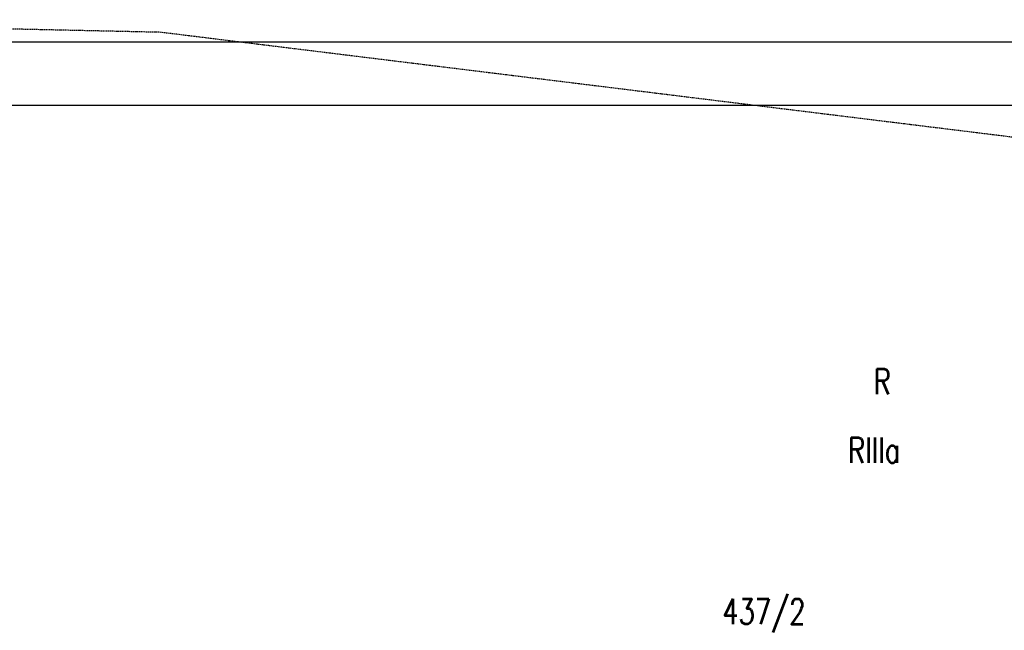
# Model space of a CAD drawing. Header units: inches. Extents: x 6268 to 12323, y 5221 to 42059.
# Tile 27 of 98: x 8095 to 8872, y 7746 to 8228. Entities that reach past the tile are written whole.
import ezdxf
from ezdxf.enums import TextEntityAlignment as Align

# ---------------------------------------------------------------- set-up
doc = ezdxf.new("R2010")
doc.units = ezdxf.units.IN
doc.header["$MEASUREMENT"] = 0
doc.linetypes.add('2', pattern=[1.5, 1, -0.5])
for name, color, linetype in [('209-oznaczenie_konturu_klasyfik', 7, 'Continuous'), ('210-oznaczenie_konturu_uzytku_g', 7, 'Continuous'), ('211-numer_dzialki_ewidencyjnej', 7, 'Continuous'), ('CP_LINENORM', 253, 'Continuous'), ('Zakres', 7, 'Continuous')]:
    doc.layers.add(name, color=color, linetype=linetype)
doc.styles.add('STYL_ARIAL', font='simplex', dxfattribs={"width": 0.75, "oblique": 0.1})

msp = doc.modelspace()

# ---------------------------------------------------------------- linework, layer by layer
at = {"linetype": 'Continuous'}
msp.add_line((6468.073, 8160.604), (12118.073, 8160.604), dxfattribs=at)
at = {"layer": 'CP_LINENORM', "linetype": 'Continuous'}
msp.add_line((6268.073, 8210.604), (12168.073, 8210.604), dxfattribs=at)
at = {"layer": 'Zakres', "color": 5, "linetype": '2'}
msp.add_polyline3d([(10555.419, 7928.782, 0), (9818.099, 8019.542, 0), (9714.073, 8032.348, 0), (9683.077, 8036.164, 0), (9683.029, 8036.168, 0), (9645.997, 8040.728, 0), (8260.329, 8211.296, 0), (8206.019, 8217.982, 0), (7751.995, 8227.972, 0)], dxfattribs=at)

# ---------------------------------------------------------------- texts
at = {"layer": '209-oznaczenie_konturu_klasyfik', "color": 3, "style": 'STYL_ARIAL', "width": 0.75}
msp.add_text('RIIIa', height=20, dxfattribs=at).set_placement((8748.451, 7898.384), align=Align.TOP_LEFT)
at = {"layer": '210-oznaczenie_konturu_uzytku_g', "color": 3, "style": 'STYL_ARIAL', "width": 0.75}
msp.add_text('R', height=20, dxfattribs=at).set_placement((8768.663, 7926.538), align=Align.BOTTOM_LEFT)
at = {"layer": '211-numer_dzialki_ewidencyjnej', "color": 7, "style": 'STYL_ARIAL', "width": 0.75}
msp.add_text('437/2', height=20, dxfattribs=at).set_placement((8649.243, 7771.054), align=Align.TOP_LEFT)

doc.saveas('drawing.dxf')
